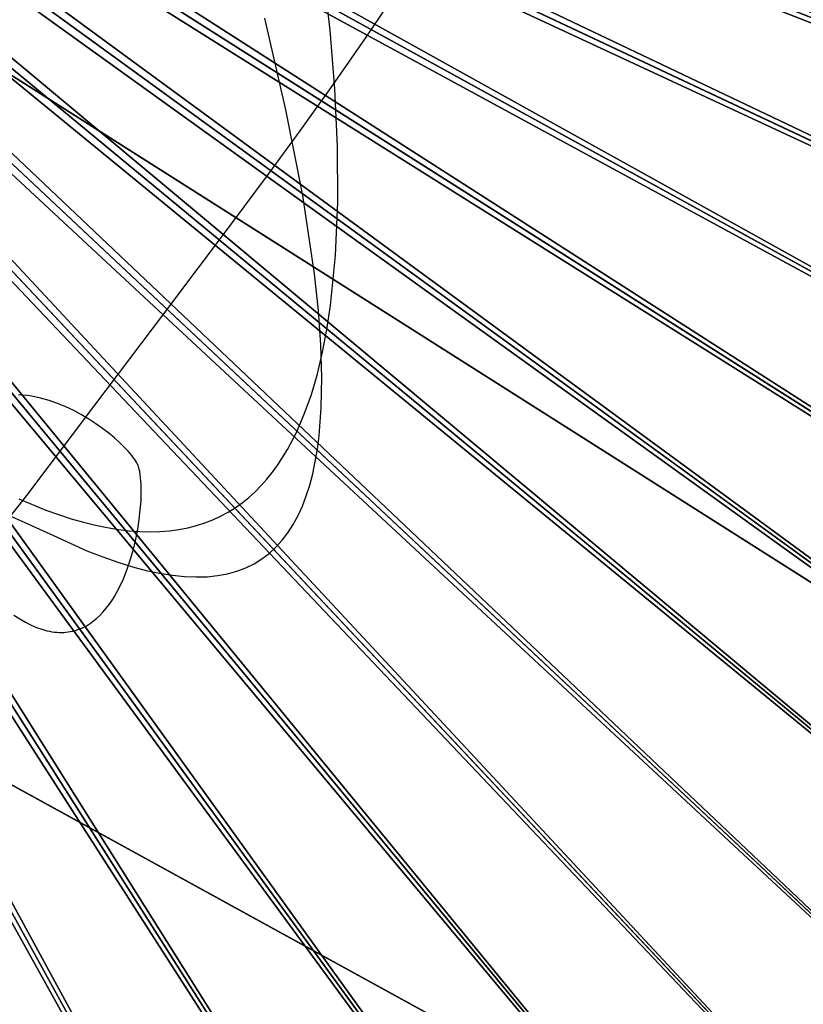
# Model space of a CAD drawing. Header units: millimetres. Extents: x -17.3 to 17.3, y -17.3 to 17.3.
# Tile 34 of 256: x -9.8 to -8.9, y 5.1 to 6.3. Entities that reach past the tile are written whole.
import ezdxf

# ---------------------------------------------------------------- set-up
doc = ezdxf.new("R2010")
doc.units = ezdxf.units.MM
doc.layers.get('0').update_dxf_attribs({"true_color": 0x5890e1})

msp = doc.modelspace()

# ---------------------------------------------------------------- linework, layer by layer
at = {"color": 34, "true_color": 0xb1581b}
for points in [[(-9.7751, 5.7129, -22.1151), (-9.7435, 5.6999, -22.0986), (-9.7136, 5.6897, -22.0818), (-9.6992, 5.6856, -22.0733), (-9.6853, 5.6821, -22.0646), (-9.6718, 5.6793, -22.0559), (-9.6586, 5.6772, -22.0472), (-9.6459, 5.6756, -22.0383), (-9.6335, 5.6747, -22.0294), (-9.6216, 5.6744, -22.0204), (-9.61, 5.6747, -22.0113), (-9.5988, 5.6756, -22.0022), (-9.5879, 5.6771, -21.993), (-9.5774, 5.6791, -21.9837), (-9.5673, 5.6817, -21.9744), (-9.5575, 5.6848, -21.9651), (-9.5481, 5.6885, -21.9557), (-9.539, 5.6927, -21.9462), (-9.5303, 5.6974, -21.9367), (-9.5219, 5.7026, -21.9271), (-9.5138, 5.7084, -21.9175), (-9.5061, 5.7146, -21.9079), (-9.4987, 5.7213, -21.8982), (-9.4916, 5.7284, -21.8885), (-9.4848, 5.736, -21.8787), (-9.4783, 5.7441, -21.8689), (-9.4721, 5.7526, -21.8591), (-9.4606, 5.7708, -21.8394), (-9.4503, 5.7907, -21.8196), (-9.4411, 5.812, -21.7998), (-9.4329, 5.8349, -21.7799), (-9.4258, 5.8591, -21.76), (-9.4197, 5.8846, -21.7401), (-9.4146, 5.9113, -21.7202), (-9.4104, 5.9392, -21.7003), (-9.4045, 5.9979, -21.6608), (-9.402, 6.0602, -21.6217), (-9.4024, 6.1253, -21.5831), (-9.4054, 6.1926, -21.5452), (-9.4107, 6.2615, -21.5081), (-9.4272, 6.4013, -21.4373)], [(-9.3348, 6.3042, -29.9049), (-9.3709, 6.2507, -29.8667), (-9.4081, 6.1971, -29.8246), (-9.4465, 6.1435, -29.7785), (-9.4856, 6.0899, -29.7284), (-9.5253, 6.0363, -29.6741), (-9.6059, 5.9293, -29.5531), (-9.6866, 5.8227, -29.4151), (-9.7659, 5.7168, -29.2595), (-9.7861, 5.6912, -29.2173)], [(-9.8184, 5.7079, -25.8165), (-9.7345, 5.6699, -25.779), (-9.6954, 5.6523, -25.7596), (-9.6769, 5.6451, -25.7498), (-9.6592, 5.6388, -25.7401), (-9.6422, 5.6336, -25.7303), (-9.6259, 5.6293, -25.7206), (-9.6103, 5.6259, -25.7109), (-9.5954, 5.6235, -25.7012), (-9.5812, 5.6221, -25.6915), (-9.5676, 5.6216, -25.6818), (-9.5547, 5.6219, -25.6721), (-9.5425, 5.6232, -25.6624), (-9.5309, 5.6254, -25.6527), (-9.5199, 5.6285, -25.6431), (-9.5096, 5.6324, -25.6334), (-9.4999, 5.6371, -25.6237), (-9.4908, 5.6427, -25.6141), (-9.4823, 5.6492, -25.6044), (-9.4744, 5.6564, -25.5948), (-9.467, 5.6645, -25.5851), (-9.4603, 5.6733, -25.5755), (-9.4541, 5.683, -25.5658), (-9.4484, 5.6934, -25.5562), (-9.4434, 5.7045, -25.5466), (-9.4388, 5.7164, -25.537), (-9.4348, 5.7291, -25.5273), (-9.4313, 5.7424, -25.5177), (-9.4283, 5.7565, -25.5081), (-9.4258, 5.7712, -25.4985), (-9.4238, 5.7867, -25.4889), (-9.4213, 5.8196, -25.4697), (-9.4207, 5.855, -25.4506), (-9.4218, 5.893, -25.4314), (-9.4247, 5.9334, -25.4123), (-9.4292, 5.9761, -25.3931), (-9.443, 6.068, -25.3549), (-9.4626, 6.168, -25.3168), (-9.4874, 6.2753, -25.2787)]]:
    msp.add_polyline3d(points, dxfattribs=at)
at = {"color": 18, "true_color": 0x000000}
for points in [[(-9.7808, 5.5768, -22.1152), (-9.7739, 5.5724, -22.1152), (-9.7672, 5.5685, -22.1153), (-9.7606, 5.5652, -22.1153), (-9.7543, 5.5625, -22.1154), (-9.7481, 5.5603, -22.1155), (-9.7421, 5.5586, -22.1155), (-9.7392, 5.558, -22.1156), (-9.7363, 5.5575, -22.1156), (-9.7334, 5.5571, -22.1156), (-9.7307, 5.5568, -22.1157), (-9.7279, 5.5567, -22.1157), (-9.7252, 5.5566, -22.1157), (-9.7225, 5.5567, -22.1158), (-9.7199, 5.5569, -22.1158), (-9.7173, 5.5572, -22.1159), (-9.7148, 5.5576, -22.1159), (-9.7123, 5.5581, -22.1159), (-9.7098, 5.5587, -22.116), (-9.7074, 5.5594, -22.116), (-9.705, 5.5603, -22.1161), (-9.7027, 5.5612, -22.1161), (-9.7004, 5.5622, -22.1162), (-9.6982, 5.5633, -22.1162), (-9.696, 5.5645, -22.1163), (-9.6938, 5.5657, -22.1163), (-9.6917, 5.5671, -22.1163), (-9.6876, 5.5701, -22.1164), (-9.6836, 5.5733, -22.1165), (-9.6798, 5.5769, -22.1166), (-9.6762, 5.5808, -22.1167), (-9.6727, 5.5849, -22.1168), (-9.6694, 5.5892, -22.1169), (-9.6662, 5.5938, -22.117), (-9.6632, 5.5986, -22.1171), (-9.6603, 5.6036, -22.1172), (-9.6576, 5.6087, -22.1173), (-9.6526, 5.6195, -22.1175), (-9.6481, 5.6307, -22.1177), (-9.6442, 5.6422, -22.1179), (-9.6409, 5.654, -22.1181), (-9.6381, 5.6657, -22.1183), (-9.6359, 5.6774, -22.1184), (-9.6341, 5.6889, -22.1186), (-9.6329, 5.7, -22.1187), (-9.6321, 5.7105, -22.1188), (-9.6318, 5.7204, -22.119), (-9.632, 5.7295, -22.119), (-9.6322, 5.7337, -22.1191), (-9.6326, 5.7377, -22.1191), (-9.6331, 5.7414, -22.1192), (-9.6336, 5.7448, -22.1192), (-9.6343, 5.7478, -22.1192), (-9.6347, 5.7493, -22.1192), (-9.6351, 5.7506, -22.1192), (-9.6355, 5.7519, -22.1192), (-9.636, 5.753, -22.1192), (-9.6365, 5.7541, -22.1192), (-9.637, 5.7551, -22.1192), (-9.6382, 5.757, -22.1192), (-9.6395, 5.7591, -22.1192), (-9.6411, 5.7612, -22.1192), (-9.6428, 5.7635, -22.1192), (-9.6469, 5.7683, -22.1192), (-9.6517, 5.7734, -22.1192), (-9.6571, 5.7788, -22.1192), (-9.6632, 5.7843, -22.1192), (-9.6699, 5.7898, -22.1192), (-9.6772, 5.7954, -22.1192), (-9.6849, 5.8009, -22.1192), (-9.6931, 5.8062, -22.1192), (-9.7017, 5.8114, -22.1192), (-9.7107, 5.8162, -22.1192), (-9.7201, 5.8206, -22.1192), (-9.7297, 5.8246, -22.1192), (-9.7395, 5.828, -22.1192), (-9.7496, 5.8309, -22.1192), (-9.7598, 5.833, -22.1192), (-9.765, 5.8338, -22.1192), (-9.7701, 5.8344, -22.1192), (-9.7753, 5.8348, -22.1192)], [(-9.7808, 5.5768, -25.7776), (-9.7739, 5.5724, -25.7777), (-9.7672, 5.5685, -25.7777), (-9.7606, 5.5652, -25.7778), (-9.7543, 5.5625, -25.7778), (-9.7481, 5.5603, -25.7779), (-9.7421, 5.5586, -25.778), (-9.7392, 5.558, -25.778), (-9.7363, 5.5575, -25.778), (-9.7334, 5.5571, -25.7781), (-9.7307, 5.5568, -25.7781), (-9.7279, 5.5567, -25.7781), (-9.7252, 5.5566, -25.7782), (-9.7225, 5.5567, -25.7782), (-9.7199, 5.5569, -25.7782), (-9.7173, 5.5572, -25.7783), (-9.7148, 5.5576, -25.7783), (-9.7123, 5.5581, -25.7784), (-9.7098, 5.5587, -25.7784), (-9.7074, 5.5594, -25.7785), (-9.705, 5.5603, -25.7785), (-9.7027, 5.5612, -25.7785), (-9.7004, 5.5622, -25.7786), (-9.6982, 5.5633, -25.7786), (-9.696, 5.5645, -25.7787), (-9.6938, 5.5657, -25.7787), (-9.6917, 5.5671, -25.7788), (-9.6876, 5.5701, -25.7789), (-9.6836, 5.5733, -25.779), (-9.6798, 5.5769, -25.7791), (-9.6762, 5.5808, -25.7792), (-9.6727, 5.5849, -25.7793), (-9.6694, 5.5892, -25.7793), (-9.6662, 5.5938, -25.7794), (-9.6632, 5.5986, -25.7795), (-9.6603, 5.6036, -25.7796), (-9.6576, 5.6087, -25.7797), (-9.6526, 5.6195, -25.7799), (-9.6481, 5.6307, -25.7801), (-9.6442, 5.6422, -25.7803), (-9.6409, 5.654, -25.7805), (-9.6381, 5.6657, -25.7807), (-9.6359, 5.6774, -25.7808), (-9.6341, 5.6889, -25.781), (-9.6329, 5.7, -25.7811), (-9.6321, 5.7105, -25.7813), (-9.6318, 5.7204, -25.7814), (-9.632, 5.7295, -25.7815), (-9.6322, 5.7337, -25.7815), (-9.6326, 5.7377, -25.7815), (-9.6331, 5.7414, -25.7816), (-9.6336, 5.7448, -25.7816), (-9.6343, 5.7478, -25.7816), (-9.6347, 5.7493, -25.7816), (-9.6351, 5.7506, -25.7816), (-9.6355, 5.7519, -25.7816), (-9.636, 5.753, -25.7817), (-9.6365, 5.7541, -25.7817), (-9.637, 5.7551, -25.7817), (-9.6382, 5.757, -25.7817), (-9.6395, 5.7591, -25.7817), (-9.6411, 5.7612, -25.7817), (-9.6428, 5.7635, -25.7817), (-9.6469, 5.7683, -25.7817), (-9.6517, 5.7734, -25.7817), (-9.6571, 5.7788, -25.7817), (-9.6632, 5.7843, -25.7817), (-9.6699, 5.7898, -25.7817), (-9.6772, 5.7954, -25.7817), (-9.6849, 5.8009, -25.7817), (-9.6931, 5.8062, -25.7817), (-9.7017, 5.8114, -25.7817), (-9.7107, 5.8162, -25.7817), (-9.7201, 5.8206, -25.7817), (-9.7297, 5.8246, -25.7817), (-9.7395, 5.828, -25.7817), (-9.7496, 5.8309, -25.7817), (-9.7598, 5.833, -25.7817), (-9.765, 5.8338, -25.7817), (-9.7701, 5.8344, -25.7817), (-9.7753, 5.8348, -25.7817)], [(-9.7808, 5.5768, -29.2555), (-9.7739, 5.5724, -29.2555), (-9.7672, 5.5685, -29.2556), (-9.7606, 5.5652, -29.2556), (-9.7543, 5.5625, -29.2557), (-9.7481, 5.5603, -29.2557), (-9.7421, 5.5586, -29.2558), (-9.7392, 5.558, -29.2558), (-9.7363, 5.5575, -29.2559), (-9.7334, 5.5571, -29.2559), (-9.7306, 5.5568, -29.2559), (-9.7279, 5.5567, -29.256), (-9.7252, 5.5566, -29.256), (-9.7225, 5.5567, -29.2561), (-9.7199, 5.5569, -29.2561), (-9.7173, 5.5572, -29.2561), (-9.7148, 5.5576, -29.2562), (-9.7123, 5.5581, -29.2562), (-9.7098, 5.5587, -29.2563), (-9.7074, 5.5594, -29.2563), (-9.705, 5.5603, -29.2563), (-9.7027, 5.5612, -29.2564), (-9.7004, 5.5622, -29.2564), (-9.6982, 5.5633, -29.2565), (-9.696, 5.5645, -29.2565), (-9.6938, 5.5657, -29.2566), (-9.6917, 5.5671, -29.2566), (-9.6876, 5.5701, -29.2567), (-9.6836, 5.5733, -29.2568), (-9.6798, 5.5769, -29.2569), (-9.6762, 5.5808, -29.257), (-9.6727, 5.5849, -29.2571), (-9.6694, 5.5892, -29.2572), (-9.6662, 5.5938, -29.2573), (-9.6632, 5.5986, -29.2574), (-9.6603, 5.6036, -29.2575), (-9.6576, 5.6087, -29.2576), (-9.6526, 5.6195, -29.2578), (-9.6481, 5.6307, -29.258), (-9.6442, 5.6422, -29.2582), (-9.6409, 5.654, -29.2583), (-9.6381, 5.6657, -29.2585), (-9.6359, 5.6774, -29.2587), (-9.6341, 5.6889, -29.2588), (-9.6329, 5.7, -29.259), (-9.6321, 5.7105, -29.2591), (-9.6318, 5.7204, -29.2592), (-9.632, 5.7295, -29.2593), (-9.6322, 5.7337, -29.2594), (-9.6326, 5.7377, -29.2594), (-9.6331, 5.7414, -29.2594), (-9.6336, 5.7448, -29.2595), (-9.6343, 5.7478, -29.2595), (-9.6347, 5.7493, -29.2595), (-9.6351, 5.7506, -29.2595), (-9.6355, 5.7519, -29.2595), (-9.636, 5.753, -29.2595), (-9.6365, 5.7541, -29.2595), (-9.637, 5.7551, -29.2595), (-9.6381, 5.757, -29.2595), (-9.6395, 5.7591, -29.2595), (-9.6411, 5.7612, -29.2595), (-9.6428, 5.7635, -29.2595), (-9.6469, 5.7683, -29.2595), (-9.6517, 5.7734, -29.2595), (-9.6571, 5.7788, -29.2595), (-9.6632, 5.7843, -29.2595), (-9.6699, 5.7898, -29.2595), (-9.6772, 5.7954, -29.2595), (-9.6849, 5.8009, -29.2595), (-9.6931, 5.8062, -29.2595), (-9.7017, 5.8114, -29.2595), (-9.7107, 5.8162, -29.2595), (-9.7201, 5.8206, -29.2595), (-9.7297, 5.8246, -29.2595), (-9.7395, 5.828, -29.2595), (-9.7496, 5.8309, -29.2595), (-9.7598, 5.833, -29.2595), (-9.765, 5.8338, -29.2595), (-9.7701, 5.8344, -29.2595), (-9.7753, 5.8348, -29.2595)]]:
    msp.add_polyline3d(points, dxfattribs=at)

# ---------------------------------------------------------------- meshes
at = {"color": 206, "true_color": 0x6c0888}
mesh = msp.add_polyface(dxfattribs=at)
corners = [(0, 16.6892, 33.4678), (0, 0, 33.4678), (-1.0479, 16.6563, 33.4678), (0, 0, 33.9833), (0, 16.2671, 33.8989), (-1.0214, 16.235, 33.8989), (-2.0917, 16.5576, 33.4678), (-2.0388, 16.1388, 33.8989), (-3.1272, 16.3936, 33.4678), (-3.0482, 15.979, 33.8989), (-4.1504, 16.1649, 33.4678), (-4.0455, 15.7561, 33.8989), (-5.1573, 15.8724, 33.4678), (-5.0268, 15.4709, 33.8989), (-6.1437, 15.5172, 33.4678), (-5.9883, 15.1248, 33.8989), (-7.1059, 15.1009, 33.4678), (-6.9262, 14.7189, 33.8989), (-8.0401, 14.6249, 33.4678), (-7.8367, 14.255, 33.8989), (-8.9425, 14.0912, 33.4678), (-8.7164, 13.7348, 33.8989), (-9.8097, 13.5019, 33.4678), (-9.5616, 13.1604, 33.8989), (-10.6381, 12.8593, 33.4678), (-10.3691, 12.534, 33.8989), (-11.4246, 12.1659, 33.4678), (-11.1356, 11.8582, 33.8989), (-11.4698, 12.2141, 33.4685), (-12.1659, 11.4246, 33.4678), (-11.8582, 11.1356, 33.8989), (-11.1979, 11.9245, 35.1652), (-11.9245, 11.1979, 35.1652), (-11.0823, 11.8015, 35.209), (-11.8015, 11.0823, 35.209), (-12.5891, 11.8219, 35.7037), (-12.8593, 10.6381, 33.4678), (-12.534, 10.3691, 33.8989), (-13.5019, 9.8097, 33.4678), (-13.1604, 9.5616, 33.8989), (-14.0912, 8.9425, 33.4678), (-13.7348, 8.7164, 33.8989), (-14.6249, 8.0401, 33.4678), (-14.255, 7.8367, 33.8989), (-15.1009, 7.1059, 33.4678), (-14.7189, 6.9262, 33.8989), (-15.5172, 6.1437, 33.4678), (-15.1248, 5.9883, 33.8989), (-15.8724, 5.1573, 33.4678), (-15.4709, 5.0268, 33.8989), (-16.1649, 4.1504, 33.4678), (-15.7561, 4.0455, 33.8989), (-16.3936, 3.1272, 33.4678), (-15.979, 3.0481, 33.8989), (-16.5576, 2.0917, 33.4678), (-16.1388, 2.0388, 33.8989), (-16.6563, 1.0479, 33.4678), (-16.235, 1.0214, 33.8989), (-16.6892, 0, 33.4678), (-16.2671, 0, 33.8989)]
mesh.append_faces([[corners[k] for k in face] for face in [(0, 1, 2), (2, 1, 6), (6, 1, 8), (8, 1, 10), (10, 1, 12), (12, 1, 14), (14, 1, 16), (16, 1, 18), (18, 1, 20), (20, 1, 22), (22, 1, 24), (24, 1, 26), (26, 1, 29), (27, 32, 30), (31, 34, 32), (33, 35, 34), (29, 1, 36), (36, 1, 38), (38, 1, 40), (40, 1, 42), (42, 1, 44), (44, 1, 46), (46, 1, 48), (48, 1, 50), (50, 1, 52), (52, 1, 54), (54, 1, 56), (56, 1, 58)]], dxfattribs={"vtx0": -1, "color": 206})
mesh.append_faces([[corners[k] for k in face] for face in [(3, 4, 5), (3, 5, 7), (3, 7, 9), (3, 9, 11), (3, 11, 13), (3, 13, 15), (3, 15, 17), (3, 17, 19), (3, 19, 21), (3, 21, 23), (3, 23, 25), (3, 25, 27), (28, 26, 29), (3, 27, 30), (27, 31, 32), (31, 33, 34), (3, 30, 37), (3, 37, 39), (3, 39, 41), (3, 41, 43), (3, 43, 45), (3, 45, 47), (3, 47, 49), (3, 49, 51), (3, 51, 53), (3, 53, 55), (3, 55, 57), (3, 57, 59)]], dxfattribs={"vtx2": -1, "color": 206})
mesh = msp.add_polyface(dxfattribs=at)
corners = [(-7.4386, 7.0407, -8.7449), (-10.5523, 7.0407, -8.7449), (-10.5527, 7.0265, -8.7449), (-10.5523, 7.0407, -9.131), (-10.5527, 7.0265, -9.131), (-7.5295, 6.8363, -9.1141), (-7.4452, 6.831, -8.7449), (-10.5541, 7.0123, -8.7449), (-10.5541, 7.0123, -9.131), (-7.5487, 6.6326, -9.1141), (-7.4649, 6.622, -8.7449), (-10.5563, 6.9982, -8.7449), (-10.5563, 6.9982, -9.131), (-7.5807, 6.4306, -9.1141), (-7.4977, 6.4148, -8.7449), (-10.5594, 6.9843, -8.7449), (-10.5594, 6.9843, -9.131), (-7.6254, 6.231, -9.1141), (-7.5435, 6.2099, -8.7449), (-10.5634, 6.9706, -8.7449), (-10.5634, 6.9706, -9.131), (-10.5682, 6.9572, -9.131), (-10.5682, 6.9572, -8.7449), (-10.5739, 6.9441, -9.131), (-10.5739, 6.9441, -8.7449), (-10.5804, 6.9314, -9.131), (-10.5804, 6.9314, -8.7449), (-10.5876, 6.9191, -9.131), (-10.5876, 6.9191, -8.7449), (-10.5956, 6.9073, -9.131), (-10.5956, 6.9073, -8.7449), (-10.6044, 6.8961, -9.131), (-10.6044, 6.8961, -8.7449), (-10.6138, 6.8854, -9.131), (-10.6138, 6.8854, -8.7449), (-10.6239, 6.8753, -9.131), (-10.6239, 6.8753, -8.7449), (-10.6346, 6.8659, -9.131), (-10.6346, 6.8659, -8.7449), (-10.6458, 6.8571, -9.131), (-10.6458, 6.8571, -8.7449), (-10.6576, 6.8491, -9.131), (-10.6576, 6.8491, -8.7449), (-10.6699, 6.8419, -9.131), (-10.6699, 6.8419, -8.7449), (-10.6826, 6.8354, -9.131), (-10.6826, 6.8354, -8.7449), (-10.6957, 6.8297, -9.131), (-10.6957, 6.8297, -8.7449), (-10.7091, 6.8249, -9.131), (-10.7091, 6.8249, -8.7449), (-10.7228, 6.8209, -9.131), (-10.7228, 6.8209, -8.7449), (-10.7367, 6.8178, -9.131), (-10.7367, 6.8178, -8.7449), (-10.7508, 6.8156, -9.131), (-10.7508, 6.8156, -8.7449), (-10.765, 6.8142, -9.131), (-10.765, 6.8142, -8.7449), (-10.7792, 6.8138, -9.131), (-10.7792, 6.8138, -8.7449)]
mesh.append_faces([[corners[k] for k in face] for face in [(1, 4, 2), (3, 5, 4), (2, 8, 7), (4, 9, 8), (7, 12, 11), (8, 13, 12), (11, 16, 15), (12, 17, 16), (15, 20, 19), (19, 21, 22), (22, 23, 24), (24, 25, 26), (26, 27, 28), (28, 29, 30), (30, 31, 32), (32, 33, 34), (34, 35, 36), (36, 37, 38), (38, 39, 40), (40, 41, 42), (42, 43, 44), (44, 45, 46), (46, 47, 48), (48, 49, 50), (50, 51, 52), (52, 53, 54), (54, 55, 56), (56, 57, 58), (58, 59, 60)]], dxfattribs={"vtx0": -1, "color": 206})
mesh.append_faces([[corners[k] for k in face] for face in [(0, 1, 2), (1, 3, 4), (6, 2, 7), (2, 4, 8), (10, 7, 11), (7, 8, 12), (14, 11, 15), (11, 12, 16), (18, 15, 19), (15, 16, 20), (19, 20, 21), (22, 21, 23), (24, 23, 25), (26, 25, 27), (28, 27, 29), (30, 29, 31), (32, 31, 33), (34, 33, 35), (36, 35, 37), (38, 37, 39), (40, 39, 41), (42, 41, 43), (44, 43, 45), (46, 45, 47), (48, 47, 49), (50, 49, 51), (52, 51, 53), (54, 53, 55), (56, 55, 57), (58, 57, 59)]], dxfattribs={"vtx2": -1, "color": 206})
mesh = msp.add_polyface(dxfattribs=at)
corners = [(-7.4386, 7.0407, -8.7449), (-10.5527, 7.0265, -8.7449), (-7.4452, 6.831, -8.7449), (-10.5523, 7.0407, -9.131), (-7.5231, 7.0407, -9.1141), (-7.5295, 6.8363, -9.1141), (-10.5541, 7.0123, -8.7449), (-7.4649, 6.622, -8.7449), (-10.5527, 7.0265, -9.131), (-7.5487, 6.6326, -9.1141), (-10.5563, 6.9982, -8.7449), (-7.4977, 6.4148, -8.7449), (-10.5541, 7.0123, -9.131), (-7.5807, 6.4306, -9.1141), (-10.5594, 6.9843, -8.7449), (-7.5435, 6.2099, -8.7449), (-10.5563, 6.9982, -9.131), (-7.6254, 6.231, -9.1141), (-10.5634, 6.9706, -8.7449), (-7.6021, 6.0084, -8.7449), (-10.5594, 6.9843, -9.131), (-7.6824, 6.0345, -9.1141), (-10.5682, 6.9572, -8.7449), (-7.6732, 5.811, -8.7449), (-10.5634, 6.9706, -9.131), (-7.7517, 5.8421, -9.1141), (-10.5739, 6.9441, -8.7449), (-7.7565, 5.6183, -8.7449), (-10.5682, 6.9572, -9.131), (-7.833, 5.6543, -9.1141), (-10.5804, 6.9314, -8.7449), (-7.8518, 5.4314, -8.7449), (-10.5739, 6.9441, -9.131), (-7.9258, 5.4721, -9.1141), (-10.5876, 6.9191, -8.7449), (-7.9586, 5.2507, -8.7449), (-10.5804, 6.9314, -9.131), (-8.03, 5.296, -9.1141), (-7.9364, 5.2366, -8.7461), (-8.0657, 5.0692, -8.7452), (-8.0553, 5.0617, -8.7461), (-7.9473, 5.2435, -8.7452), (-8.0766, 5.0771, -8.7449), (-10.5956, 6.9073, -8.7449), (-10.5876, 6.9191, -9.131), (-8.1449, 5.1268, -9.1141), (-7.9443, 5.2417, -9.3675), (-8.0629, 5.0672, -9.3675), (-8.0902, 5.0871, -11.5706), (-7.9651, 4.9961, -8.7963), (-7.9703, 5, -8.7898), (-8.104, 4.8276, -8.7898), (-7.976, 5.0041, -8.7836), (-8.1094, 4.8321, -8.7836), (-7.982, 5.0084, -8.7778), (-8.1152, 4.8368, -8.7778), (-7.9885, 5.0131, -8.7725), (-8.1213, 4.8419, -8.7725), (-7.9953, 5.0181, -8.7675), (-8.1278, 4.8473, -8.7675), (-8.0026, 5.0234, -8.763), (-8.1347, 4.853, -8.763), (-8.0102, 5.0289, -8.7589), (-8.142, 4.859, -8.7589), (-8.0184, 5.0348, -8.7553), (-8.1498, 4.8654, -8.7553), (-8.0269, 5.0411, -8.7522), (-8.1579, 4.8722, -8.7522), (-8.0359, 5.0476, -8.7497), (-8.1665, 4.8793, -8.7497), (-8.0454, 5.0545, -8.7476), (-8.1755, 4.8867, -8.7476), (-8.1849, 4.8945, -8.7461), (-8.1948, 4.9027, -8.7452), (-8.2052, 4.9113, -8.7449), (-10.6044, 6.8961, -8.7449), (-10.5956, 6.9073, -9.131), (-8.2703, 4.9652, -9.1141), (-8.1922, 4.9005, -9.3675), (-8.2182, 4.9221, -11.5706), (-7.9262, 4.9679, -11.7242), (-8.062, 4.7928, -11.7242), (-10.6138, 6.8854, -8.7449), (-8.344, 4.7539, -8.7449), (-10.6044, 6.8961, -9.131), (-8.4056, 4.8117, -9.1141), (-10.6239, 6.8753, -8.7449), (-8.4924, 4.6055, -8.7449), (-10.6138, 6.8854, -9.131), (-8.5502, 4.6671, -9.1141), (-10.6346, 6.8659, -8.7449), (-8.6498, 4.4667, -8.7449), (-10.6239, 6.8753, -9.131), (-8.7037, 4.5318, -9.1141), (-10.6458, 6.8571, -8.7449), (-8.8156, 4.3381, -8.7449), (-10.6346, 6.8659, -9.131), (-8.8653, 4.4064, -9.1141)]
mesh.append_faces([[corners[k] for k in face] for face in [(0, 1, 2), (2, 6, 7), (7, 10, 11), (11, 14, 15), (15, 18, 19), (19, 22, 23), (23, 26, 27), (27, 30, 31), (31, 34, 35), (38, 39, 40), (41, 42, 39), (35, 43, 42), (37, 47, 45), (46, 48, 47), (66, 69, 67), (68, 71, 69), (70, 72, 71), (40, 73, 72), (39, 74, 73), (42, 75, 74), (45, 78, 77), (47, 79, 78), (48, 81, 79), (74, 82, 83), (83, 86, 87), (87, 90, 91), (91, 94, 95)]], dxfattribs={"vtx0": -1, "color": 206})
mesh.append_faces([[corners[k] for k in face] for face in [(3, 4, 5), (8, 5, 9), (12, 9, 13), (16, 13, 17), (20, 17, 21), (24, 21, 25), (28, 25, 29), (32, 29, 33), (36, 33, 37), (44, 37, 45), (37, 46, 47), (49, 50, 51), (50, 52, 53), (52, 54, 55), (54, 56, 57), (56, 58, 59), (58, 60, 61), (60, 62, 63), (62, 64, 65), (64, 66, 67), (66, 68, 69), (68, 70, 71), (70, 40, 72), (40, 39, 73), (39, 42, 74), (76, 45, 77), (45, 47, 78), (47, 48, 79), (48, 80, 81), (84, 77, 85), (88, 85, 89), (92, 89, 93), (96, 93, 97)]], dxfattribs={"vtx2": -1, "color": 206})
mesh = msp.add_polyface(dxfattribs=at)
corners = [(-10.5594, 6.9843, -9.131), (-7.6824, 6.0345, -9.1141), (-10.5634, 6.9706, -9.131), (-7.6021, 6.0084, -8.7449), (-10.5634, 6.9706, -8.7449), (-10.5682, 6.9572, -8.7449), (-7.7517, 5.8421, -9.1141), (-10.5682, 6.9572, -9.131), (-7.6732, 5.811, -8.7449), (-10.5739, 6.9441, -8.7449), (-7.833, 5.6543, -9.1141), (-10.5739, 6.9441, -9.131), (-7.7565, 5.6183, -8.7449), (-10.5804, 6.9314, -8.7449), (-7.9258, 5.4721, -9.1141), (-10.5804, 6.9314, -9.131), (-7.8518, 5.4314, -8.7449), (-10.5876, 6.9191, -8.7449), (-8.03, 5.296, -9.1141), (-10.5876, 6.9191, -9.131), (-7.9586, 5.2507, -8.7449), (-10.5956, 6.9073, -8.7449), (-8.1449, 5.1268, -9.1141), (-10.5956, 6.9073, -9.131), (-8.0766, 5.0771, -8.7449), (-10.6044, 6.8961, -8.7449), (-8.2703, 4.9652, -9.1141), (-10.6044, 6.8961, -9.131), (-8.2052, 4.9113, -8.7449), (-10.6138, 6.8854, -8.7449), (-8.4056, 4.8117, -9.1141), (-10.6138, 6.8854, -9.131), (-8.344, 4.7539, -8.7449), (-10.6239, 6.8753, -8.7449), (-8.5502, 4.6671, -9.1141), (-10.6239, 6.8753, -9.131), (-8.4924, 4.6055, -8.7449), (-10.6346, 6.8659, -8.7449), (-8.7037, 4.5318, -9.1141), (-10.6346, 6.8659, -9.131), (-8.6498, 4.4667, -8.7449), (-10.6458, 6.8571, -8.7449), (-8.8653, 4.4064, -9.1141), (-10.6458, 6.8571, -9.131), (-8.8156, 4.3381, -8.7449), (-10.6576, 6.8491, -8.7449), (-8.9892, 4.2201, -8.7449), (-9.0345, 4.2915, -9.1141), (-10.6576, 6.8491, -9.131), (-10.6699, 6.8419, -8.7449), (-9.1699, 4.1133, -8.7449), (-9.2106, 4.1873, -9.1141), (-10.6699, 6.8419, -9.131), (-10.6826, 6.8354, -8.7449), (-9.3568, 4.018, -8.7449), (-9.3928, 4.0945, -9.1141), (-10.6826, 6.8354, -9.131), (-10.6957, 6.8297, -8.7449), (-9.5495, 3.9347, -8.7449), (-9.5806, 4.0132, -9.1141), (-10.6957, 6.8297, -9.131), (-10.7091, 6.8249, -8.7449), (-9.7469, 3.8636, -8.7449), (-9.773, 3.9439, -9.1141), (-10.7091, 6.8249, -9.131), (-10.7228, 6.8209, -8.7449), (-9.9484, 3.805, -8.7449), (-9.9695, 3.8869, -9.1141), (-10.7228, 6.8209, -9.131), (-10.7367, 6.8178, -8.7449), (-10.1533, 3.7592, -8.7449), (-10.1691, 3.8422, -9.1141), (-10.7367, 6.8178, -9.131), (-10.7508, 6.8156, -8.7449), (-10.3605, 3.7264, -8.7449), (-10.3711, 3.8102, -9.1141), (-10.7508, 6.8156, -9.131), (-10.765, 6.8142, -8.7449), (-10.5748, 3.791, -9.1141), (-10.765, 6.8142, -9.131), (-10.5695, 3.7067, -8.7449), (-10.7792, 6.8138, -8.7449), (-10.7792, 3.7846, -9.1141), (-10.7792, 6.8138, -9.131)]
mesh.append_faces([[corners[k] for k in face] for face in [(0, 1, 2), (2, 6, 7), (7, 10, 11), (11, 14, 15), (15, 18, 19), (19, 22, 23), (23, 26, 27), (27, 30, 31), (31, 34, 35), (35, 38, 39), (39, 42, 43), (44, 45, 46), (43, 47, 48), (46, 49, 50), (48, 51, 52), (50, 53, 54), (52, 55, 56), (54, 57, 58), (56, 59, 60), (58, 61, 62), (60, 63, 64), (62, 65, 66), (64, 67, 68), (66, 69, 70), (68, 71, 72), (70, 73, 74), (72, 75, 76), (76, 78, 79), (79, 82, 83)]], dxfattribs={"vtx0": -1, "color": 206})
mesh.append_faces([[corners[k] for k in face] for face in [(3, 4, 5), (8, 5, 9), (12, 9, 13), (16, 13, 17), (20, 17, 21), (24, 21, 25), (28, 25, 29), (32, 29, 33), (36, 33, 37), (40, 37, 41), (44, 41, 45), (43, 42, 47), (46, 45, 49), (48, 47, 51), (50, 49, 53), (52, 51, 55), (54, 53, 57), (56, 55, 59), (58, 57, 61), (60, 59, 63), (62, 61, 65), (64, 63, 67), (66, 65, 69), (68, 67, 71), (70, 69, 73), (72, 71, 75), (74, 73, 77), (76, 75, 78), (80, 77, 81), (79, 78, 82)]], dxfattribs={"vtx2": -1, "color": 206})

doc.saveas('drawing.dxf')
